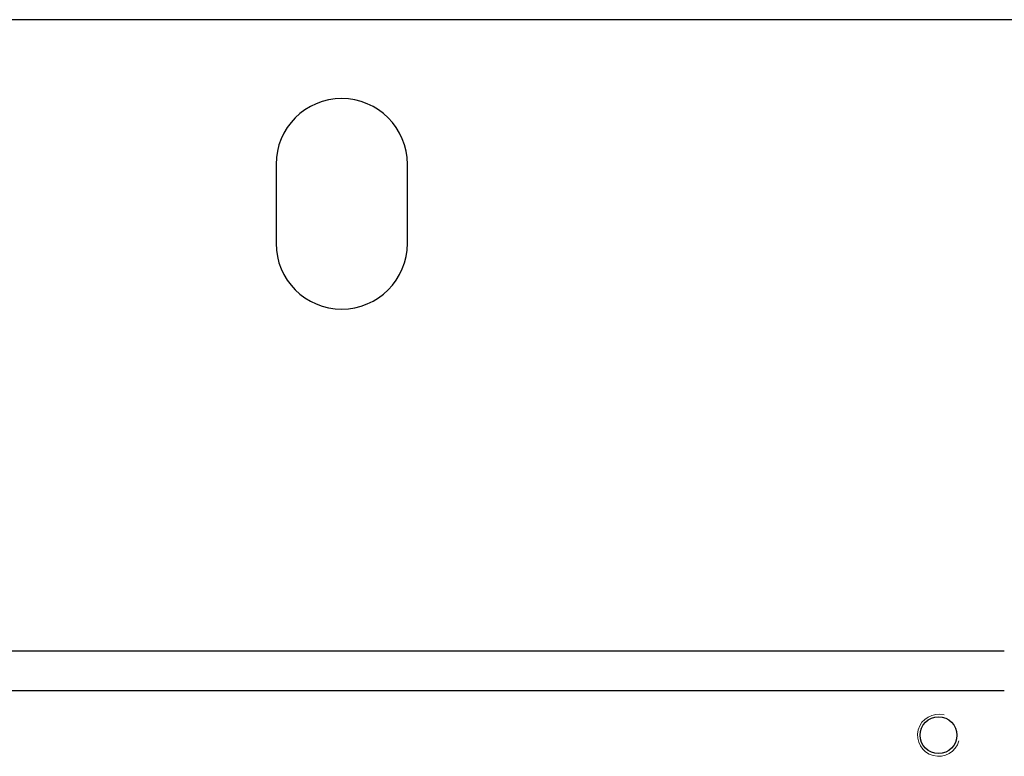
# Model space of a CAD drawing. Header units: millimetres. Extents: x 0 to 29700, y -16 to 21000.
# Tile 71 of 256: x 7935 to 8309, y 10542 to 10822. Entities that reach past the tile are written whole.
import ezdxf

# ---------------------------------------------------------------- set-up
doc = ezdxf.new("R2010")
doc.units = ezdxf.units.MM
doc.layers.add('1', color=7, linetype='Continuous', true_color=0xffffff)

msp = doc.modelspace()

# ---------------------------------------------------------------- linework, layer by layer
at = {"layer": '1', "color": 2, "linetype": 'Continuous', "lineweight": 25}
for p, q in [((8508.513, 10822.292), (7157.013, 10822.292)), ((8032.013, 10767.292), (8032.013, 10737.292)), ((8082.013, 10737.292), (8082.013, 10767.292)), ((8309.001, 10582.292), (7456.295, 10582.292)), ((7444.367, 10567.292), (8308.933, 10567.292))]:
    msp.add_line(p, q, dxfattribs=at)
msp.add_circle((8284.013, 10550.292), 7, dxfattribs=at)
for centre, start, end in [((8057.013, 10767.292), 0, 180), ((8057.013, 10737.292), 180, 0)]:
    msp.add_arc(centre, 25, start, end, dxfattribs=at)
at = {"layer": '1', "color": 4, "linetype": 'Continuous', "lineweight": 13}
msp.add_arc((8284.013, 10550.292), 8, 75, 345, dxfattribs=at)

doc.saveas('drawing.dxf')
